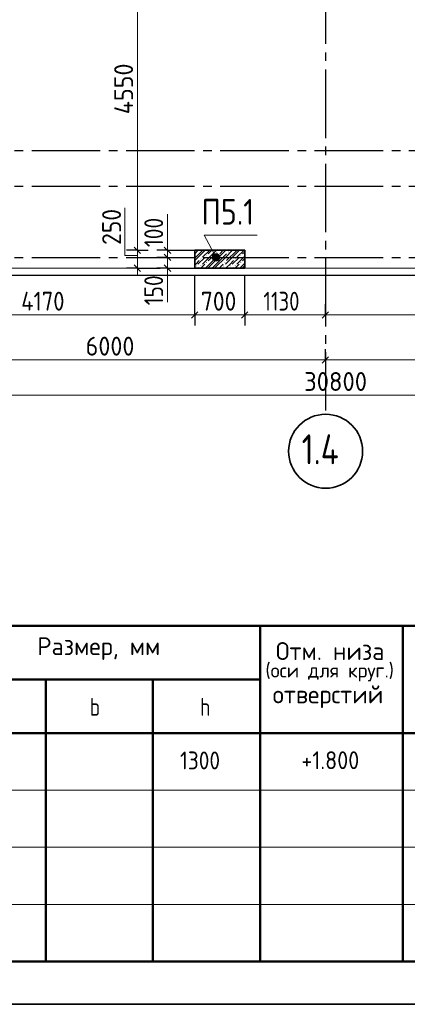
# Model space of a CAD drawing. Header units: millimetres. Extents: x 0 to 50400, y 0 to 35640.
# Tile 7 of 17: x 20236 to 25661, y 0 to 13792. Entities that reach past the tile are written whole.
import ezdxf

# ---------------------------------------------------------------- set-up
doc = ezdxf.new("R2010")
doc.units = ezdxf.units.MM
doc.linetypes.add('______5', pattern=[1320, 960, -120, 120, -120])
for name, color, linetype, lineweight in [('Standard', 7, 'Continuous', 25), ('ЖБ Пилон', 7, 'Continuous', 35), ('Позиционная метка диаметр_ шаг', 7, 'Continuous', 13), ('Позиционная метка линия выноска', 7, 'Continuous', 13), ('Примечания', 7, 'Continuous', 13), ('Размерная линия_ общее', 7, 'Continuous', 13)]:
    doc.layers.add(name, color=color, linetype=linetype, lineweight=lineweight)
doc.layers.add('Оси', color=7, linetype='______5', true_color=0x656565)
doc.styles.add('ISOCPEUR', font='txt')

msp = doc.modelspace()

# ---------------------------------------------------------------- hatches: boundary and pattern name
at = {"layer": 'ЖБ Пилон', "linetype": 'Continuous', "lineweight": 18, "transparency": 33554687}
for points in [[(22845, 10487), (22851, 10493), (22857, 10487), (22851, 10481)], [(22989, 10535), (22995, 10541), (23001, 10535), (22995, 10529)], [(23006, 10489), (23012, 10495), (23018, 10489), (23012, 10483)], [(23150, 10537), (23156, 10543), (23162, 10537), (23156, 10531)], [(23325, 10487), (23331, 10493), (23337, 10487), (23331, 10481)], [(22701, 10343), (22707, 10349), (22713, 10343), (22707, 10337)], [(22766, 10441), (22772, 10447), (22778, 10441), (22772, 10435)], [(22766, 10345), (22772, 10351), (22778, 10345), (22772, 10339)], [(22845, 10391), (22851, 10397), (22857, 10391), (22851, 10385)], [(22989, 10439), (22995, 10445), (23001, 10439), (22995, 10433)], [(23085, 10343), (23091, 10349), (23097, 10343), (23091, 10337)], [(23102, 10393), (23108, 10399), (23114, 10393), (23108, 10387)], [(23181, 10343), (23187, 10349), (23193, 10343), (23187, 10337)], [(23246, 10441), (23252, 10447), (23258, 10441), (23252, 10435)], [(23246, 10345), (23252, 10351), (23258, 10345), (23252, 10339)], [(23325, 10391), (23331, 10397), (23337, 10391), (23331, 10385)]]:
    msp.add_hatch(color=7, dxfattribs=at).paths.add_polyline_path(points, flags=16)
at = {"layer": 'Позиционная метка линия выноска', "linetype": 'Continuous', "lineweight": 13, "transparency": 33554687}
for points in [[(22931, 10464), (23013, 10508), (22987, 10516)], [(22931, 10464), (22987, 10516), (22939, 10491)], [(22937, 10437), (23013, 10508), (22931, 10464)], [(22937, 10437), (23033, 10488), (23013, 10508)], [(22957, 10417), (23033, 10488), (22937, 10437)], [(22939, 10491), (22987, 10516), (22960, 10510)], [(22957, 10417), (23039, 10460), (23033, 10488)], [(22983, 10409), (23039, 10460), (22957, 10417)], [(22983, 10409), (23031, 10434), (23039, 10460)], [(23031, 10434), (22983, 10409), (23011, 10415)]]:
    msp.add_hatch(color=7, dxfattribs=at).paths.add_polyline_path(points)

# ---------------------------------------------------------------- linework, layer by layer
at = {"layer": 'Standard', "color": 7, "linetype": 'Continuous', "lineweight": 50, "transparency": 33554687}
for p, q in [((16100, 5300), (27600, 5300)), ((23600, 5300), (23600, 3800)), ((25600, 5300), (25600, 3800)), ((19100, 4550), (23600, 4550)), ((20600, 4550), (20600, 3800)), ((22100, 4550), (22100, 3800)), ((16100, 3800), (27600, 3800)), ((20600, 3800), (20600, 2200)), ((22100, 3800), (22100, 2200)), ((23600, 3800), (23600, 2200)), ((25600, 3800), (25600, 2200)), ((20600, 2200), (20600, 1400)), ((22100, 2200), (22100, 1400)), ((23600, 2200), (23600, 1400)), ((25600, 2200), (25600, 1400)), ((20600, 1400), (20600, 600)), ((22100, 1400), (22100, 600)), ((23600, 1400), (23600, 600)), ((25600, 1400), (25600, 600)), ((19100, 600), (20600, 600)), ((20600, 600), (22100, 600)), ((22100, 600), (23600, 600)), ((23600, 600), (25600, 600)), ((25600, 600), (27600, 600))]:
    msp.add_line(p, q, dxfattribs=at)
at = {"layer": 'Standard', "color": 7, "linetype": 'Continuous', "lineweight": 13, "transparency": 33554687}
for p, q in [((16100, 3800), (27600, 3800)), ((16100, 3800), (27600, 3800)), ((16100, 3800), (27600, 3800)), ((19100, 3000), (20600, 3000)), ((20600, 3000), (22100, 3000)), ((22100, 3000), (23600, 3000)), ((23600, 3000), (25600, 3000)), ((25600, 3000), (27600, 3000)), ((19100, 2200), (20600, 2200)), ((20600, 2200), (22100, 2200)), ((22100, 2200), (23600, 2200)), ((23600, 2200), (25600, 2200)), ((25600, 2200), (27600, 2200)), ((19100, 1400), (20600, 1400)), ((20600, 1400), (22100, 1400)), ((22100, 1400), (23600, 1400)), ((23600, 1400), (25600, 1400)), ((25600, 1400), (27600, 1400))]:
    msp.add_line(p, q, dxfattribs=at)
at = {"layer": 'Standard', "color": 7, "linetype": 'Continuous', "lineweight": 25, "transparency": 33554687}
msp.add_lwpolyline([(0, 0), (50400, 0), (50400, 35640), (0, 35640), (0, 0)], close=True, dxfattribs=at)
at = {"layer": 'Standard', "color": 7, "linetype": 'Continuous', "lineweight": 35, "transparency": 33554687}
msp.add_lwpolyline([(50400, 35640), (0, 35640), (0, 0), (50400, 0), (50400, 35640)], dxfattribs=at)
at = {"layer": 'Standard', "color": 7, "linetype": 'Continuous', "lineweight": 50, "transparency": 33554687}
msp.add_lwpolyline([(2400, 35040), (49800, 35040), (49800, 600), (2400, 600), (2400, 35040)], close=True, dxfattribs=at)
at = {"layer": 'Standard', "color": 254, "linetype": 'Continuous', "lineweight": -3, "true_color": 0xc4c4ff, "transparency": 33554687}
msp.add_lwpolyline([(7965, 10212), (40265, 10212), (40265, 32712), (7965, 32712), (7965, 10212)], dxfattribs=at)
at = {"layer": 'Standard', "color": 7, "linetype": 'Continuous', "lineweight": 18, "transparency": 33554687}
msp.add_lwpolyline([(9015, 10312), (40165, 10312), (40165, 32612), (9015, 32612), (9015, 10312)], dxfattribs=at)
at = {"layer": 'ЖБ Пилон', "color": 7, "linetype": 'Continuous', "lineweight": 35, "transparency": 33554687}
for p, q in [((23385, 10562), (22685, 10562)), ((22685, 10562), (22685, 10312)), ((22685, 10562), (22685, 10312)), ((23385, 10562), (22685, 10562)), ((23385, 10312), (23385, 10562)), ((23385, 10312), (23385, 10562)), ((22685, 10312), (23385, 10312)), ((22685, 10312), (23385, 10312))]:
    msp.add_line(p, q, dxfattribs=at)
at = {"layer": 'ЖБ Пилон', "color": 251, "linetype": 'Continuous', "lineweight": 18, "true_color": 0x494949, "transparency": 33554687}
for p, q in [((22796, 10561), (22685, 10451)), ((22731, 10559), (22685, 10513)), ((22701, 10562), (22700, 10561)), ((22731, 10463), (22831, 10562)), ((22892, 10561), (22796, 10465)), ((22927, 10562), (22875, 10511)), ((22892, 10465), (22989, 10562)), ((22923, 10463), (22971, 10511)), ((22988, 10369), (23132, 10513)), ((23023, 10562), (23019, 10559)), ((23115, 10559), (23019, 10463)), ((23085, 10562), (23036, 10513)), ((23115, 10559), (23119, 10562)), ((23211, 10559), (23115, 10463)), ((23276, 10561), (23132, 10417)), ((23181, 10562), (23180, 10561)), ((23211, 10463), (23311, 10562)), ((23372, 10561), (23276, 10465)), ((23385, 10541), (23355, 10511)), ((22731, 10463), (22685, 10417)), ((22685, 10355), (22700, 10369)), ((22700, 10369), (22748, 10417)), ((22827, 10463), (22731, 10367)), ((22827, 10367), (22773, 10312)), ((22892, 10465), (22796, 10369)), ((22892, 10369), (22835, 10312)), ((22971, 10415), (22869, 10312)), ((22875, 10415), (22923, 10463)), ((22988, 10465), (22892, 10369)), ((22988, 10369), (22931, 10312)), ((23115, 10463), (22971, 10319)), ((23084, 10369), (23027, 10312)), ((23211, 10463), (23115, 10367)), ((23132, 10321), (23180, 10369)), ((23180, 10369), (23228, 10417)), ((23307, 10463), (23211, 10367)), ((23307, 10367), (23253, 10312)), ((23372, 10465), (23276, 10369)), ((23372, 10369), (23315, 10312)), ((23385, 10349), (23349, 10312)), ((23355, 10415), (23385, 10445)), ((23372, 10465), (23385, 10479)), ((23385, 10383), (23372, 10369)), ((22748, 10321), (22739, 10312)), ((23067, 10319), (23061, 10312)), ((23157, 10312), (23163, 10319)), ((23228, 10321), (23219, 10312))]:
    msp.add_line(p, q, dxfattribs=at)
at = {"layer": 'Оси', "color": 8, "linetype": '______5', "lineweight": -3, "transparency": 33554687}
for p, q in [((24515, 34214), (24515, 8317)), ((7204, 11962), (42963, 11962)), ((7204, 11462), (42963, 11462)), ((7204, 10462), (42963, 10462))]:
    msp.add_line(p, q, dxfattribs=at)
at = {"layer": 'Оси', "color": 7, "linetype": 'Continuous', "lineweight": 35, "transparency": 33554687}
msp.add_circle((24518, 7747), 518, dxfattribs=at)
at = {"layer": 'Позиционная метка линия выноска', "color": 7, "linetype": 'Continuous', "lineweight": 13, "transparency": 33554687}
for p, q in [((22960, 10510), (22960, 10510)), ((23033, 10488), (23033, 10488)), ((22937, 10437), (22937, 10437)), ((23011, 10415), (23011, 10415))]:
    msp.add_line(p, q, dxfattribs=at)
msp.add_lwpolyline([(22985, 10462), (22819, 10774), (23559, 10774)], dxfattribs=at)
msp.add_circle((22985, 10462), 54, dxfattribs=at)
at = {"layer": 'Примечания', "color": 7, "linetype": 'Continuous', "lineweight": 13, "transparency": 33554687}
for p, q in [((22304, 10562), (22304, 11068)), ((22304, 10312), (22304, 9835))]:
    msp.add_line(p, q, dxfattribs=at)
msp.add_lwpolyline([(21883, 10489), (21706, 10489), (21706, 11157)], dxfattribs=at)
at = {"layer": 'Размерная линия_ общее', "color": 7, "linetype": 'Continuous', "lineweight": 13, "transparency": 33554687}
for p, q in [((21883, 10562), (21883, 10652)), ((22304, 10562), (22304, 10652)), ((21883, 10562), (21883, 10472)), ((21883, 10312), (21883, 10562)), ((22304, 10462), (22304, 10562)), ((22304, 10312), (22304, 10462)), ((21883, 10312), (21883, 10222)), ((22304, 10312), (22304, 10222)), ((18515, 9657), (22685, 9657)), ((22685, 9657), (23385, 9657)), ((23385, 9657), (24515, 9657)), ((24515, 9657), (27795, 9657)), ((18515, 9027), (24515, 9027)), ((24515, 9027), (30215, 9027)), ((9265, 8532), (40065, 8532))]:
    msp.add_line(p, q, dxfattribs=at)
at = {"layer": 'Размерная линия_ общее', "color": 253, "linetype": 'Continuous', "lineweight": -3, "true_color": 0xa0a0a0, "transparency": 33554687}
for p, q in [((21883, 10562), (21733, 10562)), ((21883, 10562), (21733, 10562)), ((21883, 10562), (22033, 10562)), ((21883, 10562), (21883, 10562)), ((21883, 10562), (22033, 10562)), ((21883, 10562), (21883, 10562)), ((22304, 10562), (22154, 10562)), ((22304, 10562), (22454, 10562)), ((22304, 10562), (22735, 10562)), ((22304, 10462), (22154, 10462)), ((22304, 10462), (22454, 10462)), ((22304, 10462), (22672, 10462)), ((21883, 10312), (21733, 10312)), ((21883, 10312), (22033, 10312)), ((21883, 10312), (22204, 10312)), ((22304, 10312), (22154, 10312)), ((22304, 10312), (22454, 10312)), ((22304, 10312), (22735, 10312)), ((22685, 9657), (22685, 9807)), ((23385, 9657), (23385, 9807)), ((24515, 9657), (24515, 9807)), ((22685, 9657), (22685, 9507)), ((23385, 9657), (23385, 9507)), ((24515, 9657), (24515, 9507)), ((24515, 9027), (24515, 9177)), ((24515, 9027), (24515, 8877))]:
    msp.add_line(p, q, dxfattribs=at)
at = {"layer": 'Размерная линия_ общее', "color": 7, "linetype": 'Continuous', "lineweight": 25, "transparency": 33554687}
for p, q in [((21928, 10517), (21838, 10607)), ((21928, 10517), (21838, 10607)), ((22349, 10517), (22259, 10607)), ((22349, 10417), (22259, 10507)), ((21928, 10267), (21838, 10357)), ((22349, 10267), (22259, 10357)), ((22640, 9612), (22730, 9702)), ((23340, 9612), (23430, 9702)), ((24470, 9612), (24560, 9702)), ((24470, 8982), (24560, 9072))]:
    msp.add_line(p, q, dxfattribs=at)
at = {"layer": 'Размерная линия_ общее', "color": 7, "linetype": 'Continuous', "lineweight": 13, "transparency": 33554687}
msp.add_lwpolyline([(21883, 10562), (21883, 12374), (21883, 12374), (21883, 15112)], dxfattribs=at)
at = {"layer": 'Размерная линия_ общее', "color": 253, "linetype": 'Continuous', "lineweight": -3, "true_color": 0xa0a0a0, "transparency": 33554687}
for points in [[(22685, 9657), (22685, 9678), (22685, 9678), (22685, 9678), (22685, 9678), (22685, 9678), (22685, 9678), (22685, 9678), (22685, 9678), (22685, 9678), (22685, 9678), (22685, 9678), (22685, 9678), (22685, 9678), (22685, 9678), (22685, 9678), (22685, 9678), (22685, 9678), (22685, 9678), (22685, 10212)], [(23385, 9657), (23385, 9678), (23385, 9678), (23385, 9678), (23385, 9678), (23385, 9678), (23385, 9678), (23385, 9678), (23385, 9678), (23385, 9678), (23385, 9678), (23385, 9678), (23385, 9678), (23385, 9678), (23385, 9678), (23385, 9678), (23385, 9678), (23385, 10212)], [(24515, 9657), (24515, 9678), (24515, 9678), (24515, 9678), (24515, 9678), (24515, 9678), (24515, 9678), (24515, 9678), (24515, 9678), (24515, 9678), (24515, 9678), (24515, 9678), (24515, 9678), (24515, 9678), (24515, 9678), (24515, 9678)]]:
    msp.add_lwpolyline(points, dxfattribs=at)

# ---------------------------------------------------------------- texts
at = {"layer": 'Standard', "color": 7, "linetype": 'Continuous', "lineweight": 18, "transparency": 33554687, "attachment_point": 7, "style": 'ISOCPEUR'}
for s, insert, char_height, width in [('\\W0.97;Размер, мм', (20482, 4823), 250, 1870.52), ('\\W0.97;Отм. низа', (23821, 4823), 250, 1682.75), ('\\W0.98;(оси для круг.)', (23675, 4523), 200, 1936.77), ('\\W0.97;отверстий', (23777, 4148), 250, 1770.37), ('\\W0.78;b', (21218, 4041), 250, 272), ('\\W0.78;h', (22762, 4041), 250, 272), ('\\W0.87;1300', (22480, 3291), 250, 757.85), ('\\W0.90;+1.800', (24178, 3294), 250, 1011.77)]:
    msp.add_mtext(s, dxfattribs=dict(at, insert=insert, char_height=char_height, width=width))
at = {"layer": 'Оси', "color": 7, "linetype": 'Continuous', "lineweight": 35, "transparency": 33554687, "insert": (24182, 7564), "char_height": 420, "width": 839.62, "attachment_point": 7, "style": 'ISOCPEUR'}
msp.add_mtext('\\W0.80;1.4', dxfattribs=at)
at = {"layer": 'Позиционная метка диаметр_ шаг', "color": 7, "linetype": 'Continuous', "lineweight": 25, "transparency": 33554687, "insert": (22781, 10921), "char_height": 360, "width": 980.79, "attachment_point": 7, "style": 'ISOCPEUR'}
msp.add_mtext('\\W0.85;П5.1', dxfattribs=at)
at = {"layer": 'Размерная линия_ общее', "color": 7, "linetype": 'Continuous', "lineweight": 25, "transparency": 33554687, "char_height": 264, "attachment_point": 7, "rotation": 90, "style": 'ISOCPEUR'}
for s, insert, width in [('\\W0.93;4550', (21823, 12468), 888.46), ('\\W0.91;250', (21654, 10638), 674.38), ('\\W0.83;100', (22244, 10607), 610.29), ('\\W0.83;150', (22244, 9792), 610.29)]:
    msp.add_mtext(s, dxfattribs=dict(at, insert=insert, width=width))
at = {"layer": 'Размерная линия_ общее', "color": 7, "linetype": 'Continuous', "lineweight": 25, "transparency": 33554687, "char_height": 264, "attachment_point": 7, "style": 'ISOCPEUR'}
for s, insert, width in [('\\W0.87;4170', (20257, 9717), 827.3), ('\\W0.91;700', (22771, 9717), 674.39), ('\\W0.80;1130', (23647, 9717), 738.85), ('\\W0.93;6000', (21159, 9087), 861.71), ('\\W0.95;30800', (24216, 8592), 1048.04)]:
    msp.add_mtext(s, dxfattribs=dict(at, insert=insert, width=width))

doc.saveas('drawing.dxf')
